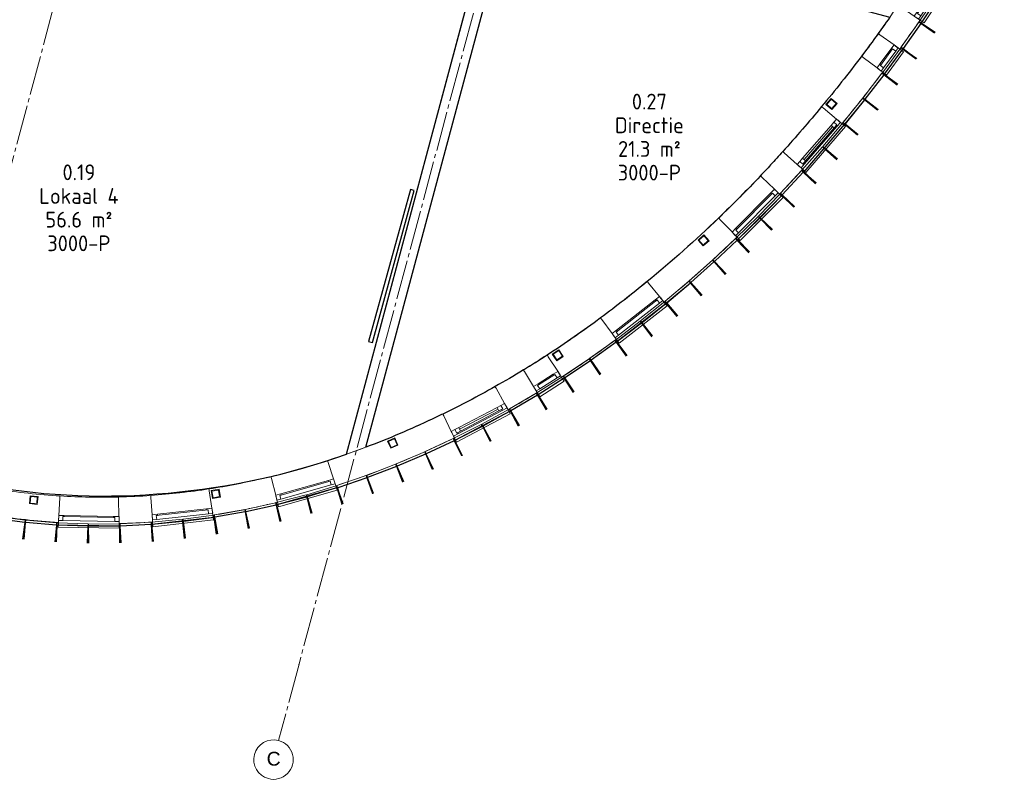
# Model space of a CAD drawing. Header units: millimetres. Extents: x -20518 to 270852, y -121463 to 37725.
# Tile 5 of 33: x 12751 to 25232, y -6583 to 3043. Entities that reach past the tile are written whole.
import ezdxf
from ezdxf.enums import TextEntityAlignment as Align

# ---------------------------------------------------------------- set-up
doc = ezdxf.new("R2010")
doc.units = ezdxf.units.MM
doc.linetypes.add('B0204', pattern=[650, 500, -50, 50, -50])
for name, color, linetype in [('21 Buitenwanden', 3, 'Continuous'), ('21 Buitenwanden Ramen', 7, 'Continuous'), ('22 C Binnenwanden', 2, 'Continuous'), ('28 Draagconstructies', 5, 'Continuous'), ('A Stramien', 8, 'Continuous'), ('AL72----_Vaste-gebruikersvoorzieningen', 8, 'Continuous'), ('Info Algemeen', 7, 'Continuous'), ('X-BT$1----_Ruimtegegevens', 7, 'Continuous')]:
    doc.layers.add(name, color=color, linetype=linetype)
doc.layers.add('BL$8-BVO-polylijn', color=160, linetype='Continuous', plot=False)
doc.layers.add('BL$8-GO--polylijnen', color=10, linetype='Continuous', plot=False)
for name, color, linetype, lineweight in [('X-BT$23A__RuimteElement', 7, 'Continuous', 0), ('X-BT$23F__RuimteElement', 7, 'Continuous', 0), ('X-BT$23m2_RuimteElement', 7, 'Continuous', 0), ('X-BT$23NR__Ruimtenummer', 1, 'Continuous', 0), ('X-BT$23P__Algemeen', 1, 'Continuous', 0)]:
    doc.layers.add(name, color=color, linetype=linetype, lineweight=lineweight)
doc.styles.add('GENERATED_STYLE_2', font='arial.ttf')
doc.styles.add('Isocpeur', font='isocpeur.ttf')

# ---------------------------------------------------------------- blocks, each defined once
blk = doc.blocks.new('Wall_2_1', base_point=(72113, 4040))
at = {"layer": '21 Buitenwanden', "linetype": 'Continuous', "lineweight": 0, "flags": 128}
for points in [[(72089, 4057), (71856, 3742)], [(71880, 3724), (72113, 4040)], [(72113, 4040), (72089, 4057)], [(71880, 3724), (71856, 3742)]]:
    blk.add_lwpolyline(points, dxfattribs=at)
blk = doc.blocks.new('Wall_3_1', base_point=(70581, 2187))
at = {"layer": '21 Buitenwanden', "linetype": 'Continuous', "lineweight": 0, "flags": 128}
for points in [[(70560, 2208), (70287, 1926)], [(70308, 1905), (70581, 2187)], [(70581, 2187), (70560, 2208)], [(70308, 1905), (70287, 1926)]]:
    blk.add_lwpolyline(points, dxfattribs=at)
blk = doc.blocks.new('Wall_4_1', base_point=(70302, 1899))
at = {"layer": '21 Buitenwanden', "linetype": 'Continuous', "lineweight": 0, "flags": 128}
for points in [[(70281, 1920), (70001, 1645)], [(70022, 1624), (70302, 1899)], [(70302, 1899), (70281, 1920)], [(70022, 1624), (70001, 1645)]]:
    blk.add_lwpolyline(points, dxfattribs=at)
blk = doc.blocks.new('Wall_5_1', base_point=(69118, 819))
at = {"layer": '21 Buitenwanden', "linetype": 'Continuous', "lineweight": 0, "flags": 128}
for points in [[(69099, 842), (68792, 597)], [(68811, 574), (69118, 819)], [(69118, 819), (69099, 842)], [(68811, 574), (68792, 597)]]:
    blk.add_lwpolyline(points, dxfattribs=at)
blk = doc.blocks.new('Wall_6_1', base_point=(68804, 568))
at = {"layer": '21 Buitenwanden', "linetype": 'Continuous', "lineweight": 0, "flags": 128}
for points in [[(68786, 592), (68473, 355)], [(68492, 331), (68804, 568)], [(68804, 568), (68786, 592)], [(68492, 331), (68473, 355)]]:
    blk.add_lwpolyline(points, dxfattribs=at)
blk = doc.blocks.new('Wall_7_1', base_point=(67825, -130))
at = {"layer": '21 Buitenwanden', "linetype": 'Continuous', "lineweight": 0, "flags": 128}
for points in [[(67809, -105), (67477, -314)], [(67825, -130), (67809, -105)], [(67493, -339), (67825, -130)], [(67493, -339), (67477, -314)]]:
    blk.add_lwpolyline(points, dxfattribs=at)
blk = doc.blocks.new('Wall_8_1', base_point=(67140, -547))
at = {"layer": '21 Buitenwanden', "linetype": 'Continuous', "lineweight": 0, "flags": 128}
for points in [[(67126, -521), (66782, -709)], [(66796, -736), (67140, -547)], [(67140, -547), (67126, -521)], [(66796, -736), (66782, -709)]]:
    blk.add_lwpolyline(points, dxfattribs=at)
blk = doc.blocks.new('Wall_9_1', base_point=(66787, -740))
at = {"layer": '21 Buitenwanden', "linetype": 'Continuous', "lineweight": 0, "flags": 128}
for points in [[(66773, -714), (66425, -890)], [(66438, -917), (66787, -740)], [(66787, -740), (66773, -714)], [(66438, -917), (66425, -890)]]:
    blk.add_lwpolyline(points, dxfattribs=at)
blk = doc.blocks.new('Wall_10_1', base_point=(64943, -1520))
at = {"layer": '21 Buitenwanden', "linetype": 'Continuous', "lineweight": 0, "flags": 128}
for points in [[(64934, -1491), (64560, -1605)], [(64943, -1520), (64934, -1491)], [(64569, -1633), (64560, -1605)], [(64569, -1633), (64943, -1520)]]:
    blk.add_lwpolyline(points, dxfattribs=at)
blk = doc.blocks.new('Wall_11_1', base_point=(64560, -1636))
at = {"layer": '21 Buitenwanden', "linetype": 'Continuous', "lineweight": 0, "flags": 128}
for points in [[(64552, -1607), (64173, -1706)], [(64560, -1636), (64552, -1607)], [(64181, -1735), (64173, -1706)], [(64181, -1735), (64560, -1636)]]:
    blk.add_lwpolyline(points, dxfattribs=at)
blk = doc.blocks.new('Wall_12_1', base_point=(63386, -1893))
at = {"layer": '21 Buitenwanden', "linetype": 'Continuous', "lineweight": 0, "flags": 128}
for points in [[(63382, -1863), (62993, -1916)], [(63386, -1893), (63382, -1863)], [(62997, -1946), (62993, -1916)], [(62997, -1946), (63386, -1893)]]:
    blk.add_lwpolyline(points, dxfattribs=at)
blk = doc.blocks.new('Wall_13_1', base_point=(62987, -1947))
at = {"layer": '21 Buitenwanden', "linetype": 'Continuous', "lineweight": 0, "flags": 128}
for points in [[(62985, -1917), (62595, -1953)], [(62598, -1983), (62595, -1953)], [(62598, -1983), (62987, -1947)], [(62987, -1947), (62985, -1917)]]:
    blk.add_lwpolyline(points, dxfattribs=at)
blk = doc.blocks.new('Wall_14_1', base_point=(62189, -2003))
at = {"layer": '21 Buitenwanden', "linetype": 'Continuous', "lineweight": 0, "flags": 128}
for points in [[(62189, -1973), (61796, -1976)], [(61796, -2006), (61796, -1976)], [(62189, -2003), (62189, -1973)], [(61796, -2006), (62189, -2003)]]:
    blk.add_lwpolyline(points, dxfattribs=at)
blk = doc.blocks.new('Wall_15_1', base_point=(61787, -2006))
at = {"layer": '21 Buitenwanden', "linetype": 'Continuous', "lineweight": 0, "flags": 128}
for points in [[(61395, -1990), (61397, -1960)], [(61395, -1990), (61787, -2006)], [(61788, -1976), (61397, -1960)], [(61787, -2006), (61788, -1976)]]:
    blk.add_lwpolyline(points, dxfattribs=at)
blk = doc.blocks.new('Wall_132_1', base_point=(72570, 4699))
at = {"layer": '21 Buitenwanden', "linetype": 'Continuous', "lineweight": 0, "flags": 128}
for points in [[(72545, 4715), (72325, 4391)], [(72350, 4374), (72570, 4699)], [(72570, 4699), (72545, 4715)], [(72350, 4374), (72325, 4391)]]:
    blk.add_lwpolyline(points, dxfattribs=at)
blk = doc.blocks.new('Wall_133_1', base_point=(71378, 3088))
at = {"layer": '21 Buitenwanden', "linetype": 'Continuous', "lineweight": 0, "flags": 128}
for points in [[(71355, 3107), (71102, 2808)], [(71125, 2788), (71378, 3088)], [(71378, 3088), (71355, 3107)], [(71125, 2788), (71102, 2808)]]:
    blk.add_lwpolyline(points, dxfattribs=at)
blk = doc.blocks.new('Wall_134_1', base_point=(71119, 2782))
at = {"layer": '21 Buitenwanden', "linetype": 'Continuous', "lineweight": 0, "flags": 128}
for points in [[(71097, 2802), (70837, 2508)], [(70860, 2488), (71119, 2782)], [(71119, 2782), (71097, 2802)], [(70860, 2488), (70837, 2508)]]:
    blk.add_lwpolyline(points, dxfattribs=at)
blk = doc.blocks.new('Wall_137_1', base_point=(65082, -1441))
at = {"layer": '22 C Binnenwanden', "linetype": 'Continuous', "lineweight": 0, "flags": 128}
for points in [[(66641, 4790), (65065, -1092)], [(65310, -1004), (66848, 4734)], [(65065, -1092), (65310, -1004)]]:
    blk.add_lwpolyline(points, dxfattribs=at)
blk = doc.blocks.new('R1b boven metaal 16')
at = {"layer": '21 Buitenwanden Ramen', "linetype": 'Continuous', "lineweight": 0}
for p, q in [((-383, 25), (-385, 85)), ((-385, 85), (385, 85)), ((-383, 0), (-330, 0)), ((-381, -65), (-383, 0)), ((-383, 0), (-382, -13)), ((-330, 0), (-330, -50)), ((-330, 0), (330, 0)), ((330, -50), (330, 0)), ((330, 0), (383, 0)), ((383, 0), (381, -65)), ((383, 0), (382, -13)), ((385, 85), (383, 25)), ((-382, -13), (-382, -41)), ((-382, -41), (-381, -51)), ((-381, -51), (-381, -65)), ((-313, -65), (-381, -65)), ((-330, -50), (-313, -50)), ((-330, -50), (330, -50)), ((-330, -50), (330, -50)), ((-313, -50), (-313, -65)), ((313, -65), (-313, -65)), ((313, -65), (313, -50)), ((313, -50), (330, -50)), ((381, -65), (313, -65)), ((382, -41), (381, -51)), ((381, -51), (381, -65)), ((382, -13), (382, -41))]:
    blk.add_line(p, q, dxfattribs=at)
blk.add_arc((0, -15744), 15438, 88.608, 91.392, dxfattribs=at)
blk.add_arc((0, -15744), 15438, 88.608, 91.392, dxfattribs=at)
blk = doc.blocks.new('R1b boven metaal 16_2')
at = {"layer": '21 Buitenwanden Ramen', "linetype": 'Continuous', "lineweight": 0}
for p, q in [((-383, 25), (-385, 85)), ((-385, 85), (385, 85)), ((-383, 0), (-330, 0)), ((-381, -65), (-383, 0)), ((-383, 0), (-382, -13)), ((-330, 0), (-330, -50)), ((-330, 0), (330, 0)), ((330, -50), (330, 0)), ((330, 0), (383, 0)), ((383, 0), (381, -65)), ((383, 0), (382, -13)), ((385, 85), (383, 25)), ((-382, -13), (-382, -41)), ((-382, -41), (-381, -51)), ((-381, -51), (-381, -65)), ((-313, -65), (-381, -65)), ((-330, -50), (-313, -50)), ((-330, -50), (330, -50)), ((-330, -50), (330, -50)), ((-313, -50), (-313, -65)), ((313, -65), (-313, -65)), ((313, -65), (313, -50)), ((313, -50), (330, -50)), ((381, -65), (313, -65)), ((382, -41), (381, -51)), ((381, -51), (381, -65)), ((382, -13), (382, -41))]:
    blk.add_line(p, q, dxfattribs=at)
blk.add_arc((0, -15744), 15438, 88.608, 91.392, dxfattribs=at)
blk.add_arc((0, -15744), 15438, 88.608, 91.392, dxfattribs=at)
blk = doc.blocks.new('Wall_146_1', base_point=(68438, 330))
at = {"layer": '21 Buitenwanden', "linetype": 'Continuous', "lineweight": 0}
for p, q in [((70319, 2425), (70310, 2434)), ((70328, 2417), (70319, 2425)), ((70489, 2265), (70328, 2417)), ((70499, 2255), (70489, 2265)), ((70506, 2248), (70499, 2255)), ((70527, 2229), (70506, 2248)), ((70536, 2220), (70527, 2229)), ((70554, 2203), (70536, 2220)), ((69791, 1892), (69782, 1901)), ((69799, 1883), (69791, 1892)), ((69953, 1724), (69799, 1883)), ((69962, 1713), (69953, 1724)), ((69969, 1706), (69962, 1713)), ((69989, 1686), (69969, 1706)), ((69998, 1677), (69989, 1686)), ((70015, 1659), (69998, 1677)), ((68884, 1086), (68876, 1096)), ((68892, 1077), (68884, 1086)), ((69032, 906), (68892, 1077)), ((69041, 895), (69032, 906)), ((69047, 887), (69041, 895)), ((69065, 865), (69047, 887)), ((69073, 855), (69065, 865)), ((69089, 836), (69073, 855)), ((68292, 624), (68285, 634)), ((68300, 614), (68292, 624)), ((68431, 437), (68300, 614)), ((68440, 426), (68431, 437)), ((68446, 418), (68440, 426)), ((68462, 395), (68446, 418)), ((68470, 385), (68462, 395)), ((68485, 365), (68470, 385))]:
    blk.add_line(p, q, dxfattribs=at)
for radius, start, end in [(15438, 316.6505, 317.3625), (15774, 316.6505, 317.3616), (15438, 309.3664, 313.8665), (15774, 309.3664, 313.8665), (15438, 306.3697, 306.5824), (15774, 306.3705, 306.5824)]:
    blk.add_arc((59084, 13031), radius, start, end, dxfattribs=at)
at = {"layer": '21 Buitenwanden Ramen', "linetype": 'Continuous', "lineweight": 0, "zscale": 1000}
for name, p, rotation in [('R1b boven metaal 16_2', (70267, 1948), 225.2584757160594), ('R1b boven metaal 16', (68772, 620), 217.9744360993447)]:
    blk.add_blockref(name, p, dxfattribs=dict(at, rotation=rotation))
blk = doc.blocks.new('Wall_213_1', base_point=(65392, 322))
at = {"flags": 128}
for points in [[(65875, 2264), (65344, 335)], [(65392, 322), (65923, 2250)], [(65923, 2250), (65875, 2264)], [(65344, 335), (65392, 322)]]:
    blk.add_lwpolyline(points, dxfattribs=at)
blk = doc.blocks.new('R1b boven metaal 16_7')
at = {"layer": '21 Buitenwanden Ramen', "linetype": 'Continuous', "lineweight": 0}
for p, q in [((-385, 25), (-387, 85)), ((-387, 85), (387, 85)), ((-384, 0), (-330, 0)), ((-381, -65), (-384, 0)), ((-384, 0), (-383, -13)), ((-330, 0), (-330, -50)), ((-330, 0), (330, 0)), ((330, -50), (330, 0)), ((330, 0), (384, 0)), ((384, 0), (381, -65)), ((384, 0), (383, -13)), ((387, 85), (385, 25)), ((-383, -13), (-382, -41)), ((-382, -41), (-382, -51)), ((-382, -51), (-381, -65)), ((-313, -65), (-381, -65)), ((-330, -50), (-313, -50)), ((-330, -50), (330, -50)), ((-330, -50), (330, -50)), ((-313, -50), (-313, -65)), ((313, -65), (-313, -65)), ((313, -65), (313, -50)), ((313, -50), (330, -50)), ((381, -65), (313, -65)), ((382, -51), (381, -65)), ((383, -13), (382, -41)), ((382, -41), (382, -51))]:
    blk.add_line(p, q, dxfattribs=at)
blk.add_arc((0, -9152), 8849, 87.599, 92.401, dxfattribs=at)
blk.add_arc((0, -9152), 8849, 87.599, 92.401, dxfattribs=at)
blk = doc.blocks.new('R1b boven metaal 16_8')
at = {"layer": '21 Buitenwanden Ramen', "linetype": 'Continuous', "lineweight": 0}
for p, q in [((-385, 25), (-387, 85)), ((-387, 85), (387, 85)), ((-384, 0), (-330, 0)), ((-381, -65), (-384, 0)), ((-384, 0), (-383, -13)), ((-330, 0), (-330, -50)), ((-330, 0), (330, 0)), ((330, -50), (330, 0)), ((330, 0), (384, 0)), ((384, 0), (381, -65)), ((384, 0), (383, -13)), ((387, 85), (385, 25)), ((-383, -13), (-382, -41)), ((-382, -41), (-382, -51)), ((-382, -51), (-381, -65)), ((-313, -65), (-381, -65)), ((-330, -50), (-313, -50)), ((-330, -50), (330, -50)), ((-330, -50), (330, -50)), ((-313, -50), (-313, -65)), ((313, -65), (-313, -65)), ((313, -65), (313, -50)), ((313, -50), (330, -50)), ((381, -65), (313, -65)), ((382, -51), (381, -65)), ((383, -13), (382, -41)), ((382, -41), (382, -51))]:
    blk.add_line(p, q, dxfattribs=at)
blk.add_arc((0, -9152), 8849, 87.599, 92.401, dxfattribs=at)
blk.add_arc((0, -9152), 8849, 87.599, 92.401, dxfattribs=at)
blk = doc.blocks.new('R1b boven metaal 16_9')
at = {"layer": '21 Buitenwanden Ramen', "linetype": 'Continuous', "lineweight": 0}
for p, q in [((-183, 25), (-184, 85)), ((-184, 85), (184, 85)), ((-182, 0), (-130, 0)), ((-181, -65), (-182, 0)), ((-182, 0), (-182, -13)), ((-130, 0), (-130, -50)), ((-130, 0), (130, 0)), ((130, -50), (130, 0)), ((130, 0), (182, 0)), ((182, 0), (181, -65)), ((182, 0), (182, -13)), ((184, 85), (183, 25)), ((-182, -13), (-181, -41)), ((-181, -41), (-181, -51)), ((-181, -51), (-181, -65)), ((-113, -65), (-181, -65)), ((-130, -50), (-113, -50)), ((-130, -50), (130, -50)), ((-130, -50), (130, -50)), ((-113, -50), (-113, -65)), ((113, -65), (-113, -65)), ((113, -65), (113, -50)), ((113, -50), (130, -50)), ((181, -65), (113, -65)), ((182, -13), (181, -41)), ((181, -41), (181, -51)), ((181, -51), (181, -65))]:
    blk.add_line(p, q, dxfattribs=at)
blk.add_arc((0, -9158), 8849, 88.8596, 91.1404, dxfattribs=at)
blk.add_arc((0, -9158), 8849, 88.8596, 91.1404, dxfattribs=at)
blk = doc.blocks.new('Wall_220_1', base_point=(60047, -1770))
at = {"layer": '21 Buitenwanden', "linetype": 'Continuous', "lineweight": 0}
for p, q in [((60276, -1499), (60278, -1487)), ((60278, -1487), (60281, -1475)), ((60234, -1716), (60276, -1499)), ((60590, -1778), (60624, -1560)), ((60624, -1560), (60626, -1547)), ((60626, -1547), (60628, -1535)), ((61432, -1633), (61433, -1621)), ((62584, -1628), (62583, -1616)), ((63322, -1545), (63320, -1533)), ((63324, -1558), (63322, -1545)), ((63357, -1776), (63324, -1558)), ((60224, -1767), (60229, -1740)), ((60229, -1740), (60231, -1730)), ((60231, -1730), (60234, -1716)), ((61418, -1867), (61432, -1646)), ((61432, -1646), (61432, -1633)), ((62175, -1647), (62174, -1635)), ((62175, -1660), (62175, -1647)), ((62180, -1881), (62175, -1660)), ((62585, -1641), (62584, -1628)), ((62600, -1861), (62585, -1641)), ((60216, -1805), (60221, -1780)), ((60221, -1780), (60224, -1767)), ((60577, -1867), (60580, -1842)), ((60580, -1842), (60582, -1830)), ((60582, -1830), (60587, -1802)), ((60587, -1802), (60588, -1792)), ((60588, -1792), (60590, -1778)), ((61418, -1880), (61418, -1867)), ((62601, -1875), (62600, -1861)), ((63360, -1790), (63357, -1776)), ((63361, -1800), (63360, -1790)), ((63365, -1828), (63361, -1800)), ((63367, -1841), (63365, -1828)), ((63371, -1865), (63367, -1841)), ((61413, -1956), (61414, -1931)), ((61414, -1931), (61415, -1918)), ((61415, -1918), (61417, -1890)), ((61417, -1890), (61418, -1880)), ((62181, -1895), (62180, -1881)), ((62181, -1905), (62181, -1895)), ((62181, -1933), (62181, -1905)), ((62182, -1946), (62181, -1933)), ((62182, -1971), (62182, -1946)), ((62602, -1885), (62601, -1875)), ((62604, -1913), (62602, -1885)), ((62605, -1926), (62604, -1913)), ((62606, -1951), (62605, -1926))]:
    blk.add_line(p, q, dxfattribs=at)
for radius, start, end in [(8849, 257.936, 259.0086), (8849, 278.7903, 283.46), (8849, 261.2893, 266.5375), (8849, 271.3394, 273.9884), (9185, 278.7903, 283.4576), (9185, 257.932, 259.0086), (9185, 261.2893, 266.5375), (9185, 271.3394, 273.9884)]:
    blk.add_arc((61968, 7212), radius, start, end, dxfattribs=at)
at = {"layer": '21 Buitenwanden Ramen', "linetype": 'Continuous', "lineweight": 0, "zscale": 1000}
for name, p, rotation in [('R1b boven metaal 16_9', (60401, -1811), 170.1489459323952), ('R1b boven metaal 16_7', (61798, -1939), 178.9384749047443), ('R1b boven metaal 16_8', (62986, -1883), 186.3893869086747)]:
    blk.add_blockref(name, p, dxfattribs=dict(at, rotation=rotation))
blk = doc.blocks.new('R1b boven metaal 16_10')
at = {"layer": '21 Buitenwanden Ramen', "linetype": 'Continuous', "lineweight": 0}
for p, q in [((-384, 25), (-385, 85)), ((-385, 85), (385, 85)), ((-313, 0), (-383, 0)), ((-383, 0), (-381, -65)), ((-383, 0), (-383, -13)), ((-313, -15), (-313, 0)), ((313, 0), (-313, 0)), ((383, 0), (313, 0)), ((313, 0), (313, -15)), ((381, -65), (383, 0)), ((383, 0), (383, -13)), ((385, 85), (384, 25)), ((-383, -13), (-382, -41)), ((-382, -41), (-381, -51)), ((-381, -51), (-381, -65)), ((-381, -65), (-330, -65)), ((-330, -65), (-330, -15)), ((-330, -15), (-313, -15)), ((-275, -15), (-330, -15)), ((-330, -15), (-330, -65)), ((-330, -65), (-275, -65)), ((-275, -15), (275, -15)), ((-275, -65), (-275, -15)), ((-275, -40), (275, -40)), ((-275, -65), (275, -65)), ((-275, -65), (275, -65)), ((330, -15), (275, -15)), ((275, -15), (275, -65)), ((275, -65), (330, -65)), ((313, -15), (330, -15)), ((330, -15), (330, -65)), ((330, -65), (330, -15)), ((330, -65), (381, -65)), ((382, -41), (381, -51)), ((381, -51), (381, -65)), ((383, -13), (382, -41))]:
    blk.add_line(p, q, dxfattribs=at)
blk.add_arc((0, -12791), 12486, 88.2852, 91.7148, dxfattribs=at)
blk.add_arc((0, -12791), 12486, 88.2852, 91.7148, dxfattribs=at)
blk = doc.blocks.new('R1b boven metaal 16_11')
at = {"layer": '21 Buitenwanden Ramen', "linetype": 'Continuous', "lineweight": 0}
for p, q in [((-182, 25), (-183, 85)), ((-183, 85), (183, 85)), ((-182, 0), (-130, 0)), ((-181, -65), (-182, 0)), ((-182, 0), (-182, -13)), ((-130, 0), (-130, -50)), ((-130, 0), (130, 0)), ((130, -50), (130, 0)), ((130, 0), (182, 0)), ((182, 0), (181, -65)), ((183, 85), (182, 25)), ((182, 0), (182, -13)), ((-182, -13), (-181, -41)), ((-181, -41), (-181, -51)), ((-181, -51), (-181, -65)), ((-113, -65), (-181, -65)), ((-130, -50), (-113, -50)), ((-130, -50), (130, -50)), ((-130, -50), (130, -50)), ((-113, -50), (-113, -65)), ((113, -65), (-113, -65)), ((113, -65), (113, -50)), ((113, -50), (130, -50)), ((181, -65), (113, -65)), ((182, -13), (181, -41)), ((181, -41), (181, -51)), ((181, -51), (181, -65))]:
    blk.add_line(p, q, dxfattribs=at)
blk.add_arc((0, -12795), 12486, 89.1854, 90.8146, dxfattribs=at)
blk.add_arc((0, -12795), 12486, 89.1854, 90.8146, dxfattribs=at)
blk = doc.blocks.new('Wall_221_1', base_point=(66295, -951))
at = {"layer": '21 Buitenwanden', "linetype": 'Continuous', "lineweight": 0}
for p, q in [((67615, 154), (67609, 164)), ((67622, 143), (67615, 154)), ((67742, -42), (67622, 143)), ((67314, -35), (67308, -25)), ((67321, -46), (67314, -35)), ((67436, -235), (67321, -46)), ((67750, -54), (67742, -42)), ((67755, -62), (67750, -54)), ((67771, -86), (67755, -62)), ((67778, -97), (67771, -86)), ((67791, -118), (67778, -97)), ((66954, -246), (66947, -236)), ((66960, -257), (66954, -246)), ((67443, -247), (67436, -235)), ((67448, -255), (67443, -247)), ((67068, -450), (66960, -257)), ((67463, -279), (67448, -255)), ((67469, -290), (67463, -279)), ((67482, -312), (67469, -290)), ((67075, -462), (67068, -450)), ((67080, -471), (67075, -462)), ((67094, -495), (67080, -471)), ((67100, -507), (67094, -495)), ((66291, -594), (66286, -583)), ((66297, -605), (66291, -594)), ((66393, -804), (66297, -605)), ((67112, -528), (67100, -507)), ((66399, -816), (66393, -804)), ((66404, -825), (66399, -816)), ((66416, -850), (66404, -825)), ((66422, -862), (66416, -850)), ((66433, -885), (66422, -862))]:
    blk.add_line(p, q, dxfattribs=at)
for radius, start, end in [(12486, 302.9318, 306.4482), (12822, 302.9318, 306.4472), (12486, 299.386, 301.3027), (12822, 299.386, 301.3027), (12486, 295.2722, 295.9563), (12822, 295.2742, 295.9563)]:
    blk.add_arc((60821, 10644), radius, start, end, dxfattribs=at)
at = {"layer": '21 Buitenwanden Ramen', "linetype": 'Continuous', "lineweight": 0, "zscale": 1000}
for name, p, rotation in [('R1b boven metaal 16_11', (67624, -194), 212.1172228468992), ('R1b boven metaal 16_10', (66761, -684), 207.6711474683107)]:
    blk.add_blockref(name, p, dxfattribs=dict(at, rotation=rotation))
blk = doc.blocks.new('R1b boven metaal 16_12')
at = {"layer": '21 Buitenwanden Ramen', "linetype": 'Continuous', "lineweight": 0}
for p, q in [((-383, 25), (-384, 85)), ((-384, 85), (384, 85)), ((-313, 0), (-382, 0)), ((-382, 0), (-381, -65)), ((-382, 0), (-382, -13)), ((-313, -15), (-313, 0)), ((313, 0), (-313, 0)), ((382, 0), (313, 0)), ((313, 0), (313, -15)), ((381, -65), (382, 0)), ((382, 0), (382, -13)), ((384, 85), (383, 25)), ((-382, -13), (-381, -41)), ((-381, -41), (-381, -51)), ((-381, -51), (-381, -65)), ((-381, -65), (-330, -65)), ((-330, -65), (-330, -15)), ((-330, -15), (-313, -15)), ((-275, -15), (-330, -15)), ((-330, -15), (-330, -65)), ((-330, -65), (-275, -65)), ((-275, -15), (275, -15)), ((-275, -65), (-275, -15)), ((-275, -40), (275, -40)), ((-275, -65), (275, -65)), ((-275, -65), (275, -65)), ((330, -15), (275, -15)), ((275, -15), (275, -65)), ((275, -65), (330, -65)), ((313, -15), (330, -15)), ((330, -15), (330, -65)), ((330, -65), (330, -15)), ((330, -65), (381, -65)), ((382, -13), (381, -41)), ((381, -41), (381, -51)), ((381, -51), (381, -65))]:
    blk.add_line(p, q, dxfattribs=at)
blk.add_arc((0, -18672), 18365, 88.8269, 91.1731, dxfattribs=at)
blk.add_arc((0, -18672), 18365, 88.8269, 91.1731, dxfattribs=at)
blk = doc.blocks.new('Wall_222_1', base_point=(70688, 2346))
at = {"layer": '21 Buitenwanden', "linetype": 'Continuous', "lineweight": 0}
for p, q in [((71096, 3304), (71087, 3312)), ((71106, 3296), (71096, 3304)), ((71276, 3155), (71106, 3296)), ((71287, 3146), (71276, 3155)), ((71295, 3140), (71287, 3146)), ((71316, 3122), (71295, 3140)), ((71326, 3113), (71316, 3122)), ((71345, 3097), (71326, 3113)), ((70604, 2735), (70595, 2743)), ((70614, 2726), (70604, 2735)), ((70778, 2578), (70614, 2726)), ((70788, 2569), (70778, 2578)), ((70796, 2562), (70788, 2569)), ((70816, 2544), (70796, 2562)), ((70826, 2535), (70816, 2544)), ((70845, 2518), (70826, 2535))]:
    blk.add_line(p, q, dxfattribs=at)
for radius, start, end in [(18365, 320.3393, 322.8576), (18701, 320.3393, 322.8598), (18365, 317.2796, 317.9932), (18701, 317.2803, 317.9932)]:
    blk.add_arc((56949, 15033), radius, start, end, dxfattribs=at)
at = {"layer": '21 Buitenwanden Ramen', "linetype": 'Continuous', "lineweight": 0, "zscale": 1000, "rotation": 229.1662607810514}
blk.add_blockref('R1b boven metaal 16_12', (71076, 2824), dxfattribs=at)
blk = doc.blocks.new('R1b boven metaal 16_15')
at = {"layer": '21 Buitenwanden Ramen', "linetype": 'Continuous', "lineweight": 0}
for p, q in [((-182, 25), (-182, 85)), ((-182, 85), (182, 85)), ((-182, 0), (-130, 0)), ((-181, -65), (-182, 0)), ((-182, 0), (-181, -13)), ((-130, 0), (-130, -50)), ((-130, 0), (130, 0)), ((130, -50), (130, 0)), ((130, 0), (182, 0)), ((182, 0), (181, -65)), ((182, 0), (181, -13)), ((182, 85), (182, 25)), ((-181, -13), (-181, -41)), ((-181, -41), (-181, -51)), ((-181, -51), (-181, -65)), ((-113, -65), (-181, -65)), ((-130, -50), (-113, -50)), ((-130, -50), (130, -50)), ((-130, -50), (130, -50)), ((-113, -50), (-113, -65)), ((113, -65), (-113, -65)), ((113, -65), (113, -50)), ((113, -50), (130, -50)), ((181, -65), (113, -65)), ((181, -13), (181, -41)), ((181, -41), (181, -51)), ((181, -51), (181, -65))]:
    blk.add_line(p, q, dxfattribs=at)
blk.add_arc((0, -20373), 20062, 89.4893, 90.5107, dxfattribs=at)
blk.add_arc((0, -20373), 20062, 89.4893, 90.5107, dxfattribs=at)
blk = doc.blocks.new('R1b boven metaal 16_16')
at = {"layer": '21 Buitenwanden Ramen', "linetype": 'Continuous', "lineweight": 0}
for p, q in [((-383, 25), (-384, 85)), ((-384, 85), (384, 85)), ((-382, 0), (-330, 0)), ((-381, -65), (-382, 0)), ((-382, 0), (-382, -13)), ((-330, 0), (-330, -50)), ((-330, 0), (330, 0)), ((330, -50), (330, 0)), ((330, 0), (382, 0)), ((382, 0), (381, -65)), ((382, 0), (382, -13)), ((384, 85), (383, 25)), ((-382, -13), (-381, -41)), ((-381, -41), (-381, -51)), ((-381, -51), (-381, -65)), ((-313, -65), (-381, -65)), ((-330, -50), (-313, -50)), ((-330, -50), (330, -50)), ((-330, -50), (330, -50)), ((-313, -50), (-313, -65)), ((313, -65), (-313, -65)), ((313, -65), (313, -50)), ((313, -50), (330, -50)), ((381, -65), (313, -65)), ((382, -13), (381, -41)), ((381, -41), (381, -51)), ((381, -51), (381, -65))]:
    blk.add_line(p, q, dxfattribs=at)
blk.add_arc((0, -20370), 20062, 88.925, 91.075, dxfattribs=at)
blk.add_arc((0, -20370), 20062, 88.925, 91.075, dxfattribs=at)
blk = doc.blocks.new('Wall_224_1', base_point=(71856, 3742))
at = {"layer": '21 Buitenwanden', "linetype": 'Continuous', "lineweight": 0}
for p, q in [((72485, 5219), (72474, 5226)), ((72495, 5212), (72485, 5219)), ((72682, 5094), (72495, 5212)), ((72694, 5086), (72682, 5094)), ((72702, 5081), (72694, 5086)), ((72726, 5066), (72702, 5081)), ((72737, 5059), (72726, 5066)), ((72758, 5045), (72737, 5059)), ((72069, 4591), (72059, 4598)), ((72079, 4584), (72069, 4591)), ((72261, 4458), (72079, 4584)), ((72273, 4451), (72261, 4458)), ((72281, 4445), (72273, 4451)), ((72304, 4429), (72281, 4445)), ((72315, 4422), (72304, 4429)), ((72335, 4407), (72315, 4422)), ((71815, 4232), (71805, 4239)), ((71825, 4224), (71815, 4232)), ((72004, 4095), (71825, 4224)), ((72016, 4087), (72004, 4095)), ((72024, 4081), (72016, 4087)), ((72046, 4064), (72024, 4081)), ((72057, 4057), (72046, 4064)), ((72077, 4042), (72057, 4057)), ((71603, 3943), (71593, 3951)), ((71613, 3936), (71603, 3943)), ((71790, 3803), (71613, 3936)), ((71801, 3795), (71790, 3803)), ((71809, 3789), (71801, 3795)), ((71831, 3772), (71809, 3789)), ((71842, 3764), (71831, 3772)), ((71862, 3749), (71842, 3764))]:
    blk.add_line(p, q, dxfattribs=at)
for radius, start, end in [(20062, 327.5552, 329.7605), (20398, 327.5552, 329.7614), (20062, 324.1492, 325.4053), (20398, 324.1492, 325.4053), (20062, 323.1048, 323.1279), (20398, 323.1028, 323.1279)]:
    blk.add_arc((55543, 15989), radius, start, end, dxfattribs=at)
at = {"layer": '21 Buitenwanden Ramen', "linetype": 'Continuous', "lineweight": 0, "zscale": 1000}
for name, p, rotation in [('R1b boven metaal 16_16', (72526, 4740), 236.4802254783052), ('R1b boven metaal 16_15', (71949, 3910), 233.6385814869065)]:
    blk.add_blockref(name, p, dxfattribs=dict(at, rotation=rotation))
blk = doc.blocks.new('Wall_350_1', base_point=(72345, 4367))
at = {"layer": '21 Buitenwanden', "linetype": 'Continuous', "lineweight": 0, "flags": 128}
for points in [[(72320, 4384), (72094, 4064)], [(72345, 4367), (72320, 4384)], [(72119, 4047), (72345, 4367)], [(72094, 4064), (72119, 4047)]]:
    blk.add_lwpolyline(points, dxfattribs=at)
blk = doc.blocks.new('Wall_351_1', base_point=(71875, 3717))
at = {"layer": '21 Buitenwanden', "linetype": 'Continuous', "lineweight": 0, "flags": 128}
for points in [[(71851, 3735), (71612, 3425)], [(71635, 3407), (71875, 3717)], [(71875, 3717), (71851, 3735)], [(71612, 3425), (71635, 3407)]]:
    blk.add_lwpolyline(points, dxfattribs=at)
blk = doc.blocks.new('Wall_352_1', base_point=(71630, 3400))
at = {"layer": '21 Buitenwanden', "linetype": 'Continuous', "lineweight": 0, "flags": 128}
for points in [[(71606, 3418), (71360, 3114)], [(71383, 3095), (71630, 3400)], [(71630, 3400), (71606, 3418)], [(71360, 3114), (71383, 3095)]]:
    blk.add_lwpolyline(points, dxfattribs=at)
blk = doc.blocks.new('Wall_353_1', base_point=(70854, 2481))
at = {"layer": '21 Buitenwanden', "linetype": 'Continuous', "lineweight": 0, "flags": 128}
for points in [[(70832, 2501), (70565, 2214)], [(70854, 2481), (70832, 2501)], [(70587, 2193), (70854, 2481)], [(70565, 2214), (70587, 2193)]]:
    blk.add_lwpolyline(points, dxfattribs=at)
blk = doc.blocks.new('Wall_354_1', base_point=(70016, 1618))
at = {"layer": '21 Buitenwanden', "linetype": 'Continuous', "lineweight": 0, "flags": 128}
for points in [[(69996, 1640), (69709, 1372)], [(70016, 1618), (69996, 1640)], [(69730, 1350), (70016, 1618)], [(69709, 1372), (69730, 1350)]]:
    blk.add_lwpolyline(points, dxfattribs=at)
blk = doc.blocks.new('Wall_355_1', base_point=(69723, 1344))
at = {"layer": '21 Buitenwanden', "linetype": 'Continuous', "lineweight": 0, "flags": 128}
for points in [[(69703, 1366), (69410, 1106)], [(69430, 1083), (69723, 1344)], [(69723, 1344), (69703, 1366)], [(69410, 1106), (69430, 1083)]]:
    blk.add_lwpolyline(points, dxfattribs=at)
blk = doc.blocks.new('Wall_356_1', base_point=(69424, 1078))
at = {"layer": '21 Buitenwanden', "linetype": 'Continuous', "lineweight": 0, "flags": 128}
for points in [[(69405, 1101), (69105, 847)], [(69124, 824), (69424, 1078)], [(69424, 1078), (69405, 1101)], [(69105, 847), (69124, 824)]]:
    blk.add_lwpolyline(points, dxfattribs=at)
blk = doc.blocks.new('Wall_357_1', base_point=(68484, 326))
at = {"layer": '21 Buitenwanden', "linetype": 'Continuous', "lineweight": 0, "flags": 128}
for points in [[(68466, 350), (68148, 123)], [(68165, 98), (68484, 326)], [(68484, 326), (68466, 350)], [(68148, 123), (68165, 98)]]:
    blk.add_lwpolyline(points, dxfattribs=at)
blk = doc.blocks.new('Wall_358_1', base_point=(68158, 93))
at = {"layer": '21 Buitenwanden', "linetype": 'Continuous', "lineweight": 0, "flags": 128}
for points in [[(68141, 118), (67816, -101)], [(67833, -126), (68158, 93)], [(68158, 93), (68141, 118)], [(67816, -101), (67833, -126)]]:
    blk.add_lwpolyline(points, dxfattribs=at)
blk = doc.blocks.new('Wall_359_1', base_point=(67484, -345))
at = {"layer": '21 Buitenwanden', "linetype": 'Continuous', "lineweight": 0, "flags": 128}
for points in [[(67469, -319), (67133, -517)], [(67148, -543), (67484, -345)], [(67484, -345), (67469, -319)], [(67133, -517), (67148, -543)]]:
    blk.add_lwpolyline(points, dxfattribs=at)
blk = doc.blocks.new('Wall_360_1', base_point=(66428, -922))
at = {"layer": '21 Buitenwanden', "linetype": 'Continuous', "lineweight": 0, "flags": 128}
for points in [[(66415, -895), (66062, -1059)], [(66075, -1086), (66428, -922)], [(66428, -922), (66415, -895)], [(66062, -1059), (66075, -1086)]]:
    blk.add_lwpolyline(points, dxfattribs=at)
blk = doc.blocks.new('Wall_361_1', base_point=(66066, -1090))
at = {"layer": '21 Buitenwanden', "linetype": 'Continuous', "lineweight": 0, "flags": 128}
for points in [[(66055, -1062), (65694, -1215)], [(65706, -1243), (66066, -1090)], [(66066, -1090), (66055, -1062)], [(65694, -1215), (65706, -1243)]]:
    blk.add_lwpolyline(points, dxfattribs=at)
blk = doc.blocks.new('Wall_362_1', base_point=(65698, -1246))
at = {"layer": '21 Buitenwanden', "linetype": 'Continuous', "lineweight": 0, "flags": 128}
for points in [[(65687, -1218), (65321, -1359)], [(65332, -1387), (65698, -1246)], [(65698, -1246), (65687, -1218)], [(65321, -1359), (65332, -1387)]]:
    blk.add_lwpolyline(points, dxfattribs=at)
blk = doc.blocks.new('Wall_363_1', base_point=(65323, -1390))
at = {"layer": '21 Buitenwanden', "linetype": 'Continuous', "lineweight": 0, "flags": 128}
for points in [[(65313, -1362), (64943, -1489)], [(65323, -1390), (65313, -1362)], [(64943, -1489), (64952, -1517)], [(64952, -1517), (65323, -1390)]]:
    blk.add_lwpolyline(points, dxfattribs=at)
blk = doc.blocks.new('Wall_364_1', base_point=(64172, -1737))
at = {"layer": '21 Buitenwanden', "linetype": 'Continuous', "lineweight": 0, "flags": 128}
for points in [[(64166, -1708), (63783, -1792)], [(63789, -1821), (64172, -1737)], [(64172, -1737), (64166, -1708)], [(63783, -1792), (63789, -1821)]]:
    blk.add_lwpolyline(points, dxfattribs=at)
blk = doc.blocks.new('Wall_365_1', base_point=(63780, -1823))
at = {"layer": '21 Buitenwanden', "linetype": 'Continuous', "lineweight": 0, "flags": 128}
for points in [[(63775, -1793), (63389, -1862)], [(63389, -1862), (63394, -1891)], [(63394, -1891), (63780, -1823)], [(63780, -1823), (63775, -1793)]]:
    blk.add_lwpolyline(points, dxfattribs=at)
blk = doc.blocks.new('Wall_366_1', base_point=(62589, -1984))
at = {"layer": '21 Buitenwanden', "linetype": 'Continuous', "lineweight": 0, "flags": 128}
for points in [[(62587, -1954), (62196, -1973)], [(62196, -1973), (62197, -2003)], [(62197, -2003), (62589, -1984)], [(62589, -1984), (62587, -1954)]]:
    blk.add_lwpolyline(points, dxfattribs=at)
blk = doc.blocks.new('Wall_367_1', base_point=(61386, -1990))
at = {"layer": '21 Buitenwanden', "linetype": 'Continuous', "lineweight": 0, "flags": 128}
for points in [[(60998, -1927), (60996, -1957)], [(60996, -1957), (61386, -1990)], [(61389, -1960), (60998, -1927)], [(61386, -1990), (61389, -1960)]]:
    blk.add_lwpolyline(points, dxfattribs=at)
blk = doc.blocks.new('Wall_368_1', base_point=(60987, -1956))
at = {"layer": '21 Buitenwanden', "linetype": 'Continuous', "lineweight": 0, "flags": 128}
for points in [[(60602, -1876), (60598, -1906)], [(60598, -1906), (60987, -1956)], [(60991, -1926), (60602, -1876)], [(60987, -1956), (60991, -1926)]]:
    blk.add_lwpolyline(points, dxfattribs=at)
blk = doc.blocks.new('Standard grid marker_7')
at = {"layer": 'A Stramien', "linetype": 'B0204', "lineweight": 0}
blk.add_line((1000, 0), (35680, 0), dxfattribs=at)
at = {"layer": 'A Stramien', "lineweight": 0, "style": 'GENERATED_STYLE_2'}
blk.add_attdef('AC_MarkerText_1', text='', height=175, rotation=105, dxfattribs=at).set_placement((37075, -44), align=Align.BOTTOM_LEFT)
blk = doc.blocks.new('Buis vk koudgev kolom 16')
at = {"layer": 'Info Algemeen', "linetype": 'Continuous', "lineweight": 0}
for p, q in [((50, 50), (-50, 50)), ((-50, 50), (-50, -50)), ((-42, -42), (-42, 42)), ((-42, 42), (42, 42)), ((42, 42), (42, -42)), ((50, -50), (50, 50)), ((-50, -50), (50, -50)), ((42, -42), (-42, -42))]:
    blk.add_line(p, q, dxfattribs=at)
blk = doc.blocks.new('Standard grid marker_9')
at = {"layer": 'A Stramien', "linetype": 'B0204', "lineweight": 0}
for p, q in [((1000, 0), (35543, 0)), ((35543, 0), (36543, 0))]:
    blk.add_line(p, q, dxfattribs=at)
at = {"layer": 'A Stramien', "linetype": 'Continuous', "lineweight": 0}
for start, end in [(0, 180), (180, 0)]:
    blk.add_arc((36793, 0), 250, start, end, dxfattribs=at)
at = {"layer": 'A Stramien', "linetype": 'B0204', "lineweight": 0}
blk.add_point((35543, 0), dxfattribs=at)
blk.add_point((35543, 0), dxfattribs=at)
at = {"layer": 'A Stramien', "lineweight": 0, "style": 'GENERATED_STYLE_2'}
blk.add_attdef('AC_MarkerText_1', text='', height=175, rotation=105, dxfattribs=at).set_placement((36940, -50), align=Align.BOTTOM_LEFT)
blk = doc.blocks.new('verdeling tegel')
at = {"layer": '28 Draagconstructies', "linetype": 'Continuous', "lineweight": 0}
for p, q in [((0, 0), (0, 214)), ((9, 0), (9, 214)), ((401, 0), (401, 214))]:
    blk.add_line(p, q, dxfattribs=at)
blk = doc.blocks.new('R1b boven metaal 16_58')
at = {"layer": '21 Buitenwanden Ramen', "linetype": 'Continuous', "lineweight": 0}
for p, q in [((-384, 25), (-386, 85)), ((-386, 85), (386, 85)), ((-383, 0), (-330, 0)), ((-381, -65), (-383, 0)), ((-383, 0), (-383, -13)), ((-330, 0), (-330, -50)), ((-330, 0), (330, 0)), ((330, -50), (330, 0)), ((330, 0), (383, 0)), ((383, 0), (381, -65)), ((383, 0), (383, -13)), ((386, 85), (384, 25)), ((-383, -13), (-382, -41)), ((-382, -41), (-381, -51)), ((-381, -51), (-381, -65)), ((-313, -65), (-381, -65)), ((-330, -50), (-313, -50)), ((-330, -50), (330, -50)), ((-330, -50), (330, -50)), ((-313, -50), (-313, -65)), ((313, -65), (-313, -65)), ((313, -65), (313, -50)), ((313, -50), (330, -50)), ((381, -65), (313, -65)), ((382, -41), (381, -51)), ((381, -51), (381, -65)), ((383, -13), (382, -41))]:
    blk.add_line(p, q, dxfattribs=at)
blk.add_arc((0, -10987), 10683, 88.0021, 91.9979, dxfattribs=at)
blk.add_arc((0, -10987), 10683, 88.0021, 91.9979, dxfattribs=at)
blk = doc.blocks.new('Wall_577_1', base_point=(64105, -1721))
at = {"layer": '21 Buitenwanden', "linetype": 'Continuous', "lineweight": 0}
for p, q in [((64830, -1184), (64826, -1172)), ((64834, -1196), (64830, -1184)), ((64901, -1406), (64834, -1196)), ((64112, -1386), (64109, -1374)), ((64115, -1399), (64112, -1386)), ((64168, -1613), (64115, -1399)), ((64905, -1419), (64901, -1406)), ((64908, -1429), (64905, -1419)), ((64917, -1456), (64908, -1429)), ((64921, -1468), (64917, -1456)), ((64929, -1492), (64921, -1468)), ((64171, -1627), (64168, -1613)), ((64173, -1637), (64171, -1627)), ((64180, -1664), (64173, -1637)), ((64183, -1676), (64180, -1664)), ((64189, -1701), (64183, -1676))]:
    blk.add_line(p, q, dxfattribs=at)
for radius, start, end in [(10683, 287.7766, 295.4272), (11019, 287.7766, 295.4249), (10683, 283.3291, 283.7808), (11019, 283.3311, 283.7808)]:
    blk.add_arc((61564, 9001), radius, start, end, dxfattribs=at)
at = {"layer": '21 Buitenwanden Ramen', "linetype": 'Continuous', "lineweight": 0, "zscale": 1000, "rotation": 195.7787008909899}
blk.add_blockref('R1b boven metaal 16_58', (64552, -1572), dxfattribs=at)
blk = doc.blocks.new('Ruimtefunctie')
at = {"layer": 'X-BT$23A__RuimteElement', "style": 'Isocpeur', "width": 0.94}
blk.add_attdef('RUIMTEFUNCTIE-A', text='', height=200, dxfattribs=at).set_placement((0, -600), align=Align.MIDDLE_CENTER)
at = {"layer": 'X-BT$23F__RuimteElement', "style": 'Isocpeur', "width": 0.94}
blk.add_attdef('RUIMTEFUNCTIE', text='', height=200, dxfattribs=at).set_placement((0, 300), align=Align.MIDDLE_CENTER)
at = {"layer": 'X-BT$23m2_RuimteElement', "style": 'Isocpeur', "width": 0.94}
blk.add_attdef('RUIMTEFUNCTIE-B', text='', height=200, dxfattribs=at).set_placement((0, 0), align=Align.MIDDLE_CENTER)
at = {"layer": 'X-BT$23NR__Ruimtenummer', "style": 'Isocpeur', "width": 0.94}
blk.add_attdef('RUIMTENUMMER', text='', height=200, dxfattribs=at).set_placement((0, 600), align=Align.MIDDLE_CENTER)
at = {"layer": 'X-BT$23P__Algemeen', "style": 'Isocpeur', "width": 0.94}
blk.add_attdef('PEILMAAT', text='', height=200, dxfattribs=at).set_placement((0, -300), align=Align.MIDDLE_CENTER)

msp = doc.modelspace()

# ---------------------------------------------------------------- linework, layer by layer
at = {"layer": 'BL$8-BVO-polylijn'}
msp.add_lwpolyline([(24617, 3664), (24179, 3003), (24174, 2996), (23948, 2676), (23943, 2668), (23710, 2353), (23704, 2346), (23465, 2036), (23459, 2028), (23213, 1724), (23207, 1717), (22689, 1116), (22683, 1110), (22417, 822), (22410, 816), (21852, 253), (21845, 247), (21559, -21), (21552, -27), (21260, -288), (21253, -294), (20953, -547), (20947, -552), (20321, -1040), (20313, -1045), (19995, -1273), (19987, -1278), (19662, -1497), (19655, -1501), (19323, -1711), (19313, -1716), (18977, -1914), (18969, -1919), (18268, -2288), (18257, -2293), (17904, -2457), (17896, -2461), (17535, -2614), (17527, -2618), (17161, -2758), (17152, -2761), (16782, -2888), (16772, -2891), (16010, -3106), (16001, -3108), (15618, -3192), (15609, -3194), (15223, -3263), (15215, -3264), (14427, -3354), (14418, -3355), (14026, -3374), (14018, -3374), (13225, -3362), (13216, -3361), (12825, -3328), (12816, -3327), (12427, -3277)], dxfattribs=at)
at = {"layer": 'BL$8-GO--polylijnen'}
for points in [[(18415, 3214), (10699, 5274), (8900, -1437, 0.038226), (10172, -2184, 0.133279), (14634, -2955, 0.063675), (16894, -2463)], [(18677, 3363), (18574, 3391), (18841, 4390), (18945, 4362), (18946, 4368), (23780, 3073, -0.007697), (23417, 2573, -0.010988), (22916, 1941, -0.010237), (22424, 1372, -0.003114), (22270, 1203, -0.003107), (22139, 1062, -0.012148), (21611, 530, -0.019638), (20705, -275, -0.012148), (20114, -737, -0.016375), (19438, -1207, -0.007109), (19137, -1396, -0.008363), (18777, -1607, -0.014966), (18115, -1954, -0.002985), (17980, -2018, -0.021387), (17139, -2375)]]:
    msp.add_lwpolyline(points, format="xyb", close=True, dxfattribs=at)

# ---------------------------------------------------------------- block references
at = {"layer": '21 Buitenwanden', "lineweight": 0}
for name, p in [('Wall_224_1', (23686, 2371)), ('Wall_132_1', (24399, 3327)), ('Wall_350_1', (24174, 2996)), ('Wall_2_1', (23943, 2668)), ('Wall_222_1', (22517, 975)), ('Wall_351_1', (23704, 2346)), ('Wall_352_1', (23459, 2028)), ('Wall_133_1', (23207, 1717)), ('Wall_134_1', (22949, 1411)), ('Wall_146_1', (20267, -1041)), ('Wall_353_1', (22683, 1110)), ('Wall_3_1', (22410, 816)), ('Wall_4_1', (22131, 528)), ('Wall_354_1', (21845, 247)), ('Wall_355_1', (21552, -27)), ('Wall_356_1', (21253, -294)), ('Wall_5_1', (20947, -552)), ('Wall_221_1', (18124, -2322)), ('Wall_6_1', (20634, -803)), ('Wall_357_1', (20313, -1045)), ('Wall_358_1', (19987, -1278)), ('Wall_7_1', (19655, -1501)), ('Wall_359_1', (19313, -1716)), ('Wall_8_1', (18969, -1919)), ('Wall_577_1', (15934, -3092)), ('Wall_9_1', (18616, -2112)), ('Wall_360_1', (18257, -2293)), ('Wall_361_1', (17896, -2461)), ('Wall_362_1', (17527, -2618)), ('Wall_363_1', (17152, -2761)), ('Wall_220_1', (11877, -3141)), ('Wall_10_1', (16772, -2891)), ('Wall_11_1', (16389, -3007)), ('Wall_364_1', (16001, -3108)), ('Wall_12_1', (15215, -3264)), ('Wall_365_1', (15609, -3194)), ('Wall_368_1', (12816, -3327)), ('Wall_367_1', (13216, -3361)), ('Wall_15_1', (13617, -3377)), ('Wall_14_1', (14018, -3375)), ('Wall_366_1', (14418, -3355)), ('Wall_13_1', (14817, -3318))]:
    msp.add_blockref(name, p, dxfattribs=at)
at = {"layer": '22 C Binnenwanden', "lineweight": 0}
msp.add_blockref('Wall_137_1', (16911, -2812), dxfattribs=at)
at = {"layer": '28 Draagconstructies', "linetype": 'Continuous', "lineweight": 0, "zscale": 1000}
for p, rotation in [((24404, 3335), 235.8944934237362), ((24179, 3003), 234.7481604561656), ((23948, 2676), 233.5565619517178), ((23710, 2353), 232.3373897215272), ((23465, 2036), 231.0706196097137), ((23213, 1724), 229.8730248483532), ((22954, 1417), 228.5576692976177), ((22689, 1116), 227.2342872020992), ((22417, 822), 225.9032658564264), ((22138, 534), 224.5303251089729), ((21852, 253), 223.1305425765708), ((21559, -21), 221.7032575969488), ((21260, -288), 220.2089073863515), ((20953, -547), 218.7022159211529), ((20640, -798), 217.1482308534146), ((20321, -1040), 215.5451009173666), ((19995, -1273), 213.9297962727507), ((19662, -1497), 212.2182224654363), ((19323, -1711), 210.5068516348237), ((18977, -1914), 208.7124021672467), ((18625, -2107), 206.8725437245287), ((18268, -2288), 204.9854479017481), ((17904, -2457), 203.0191229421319), ((17535, -2614), 201.0271670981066), ((17161, -2758), 198.9623005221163), ((16782, -2888), 196.838969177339), ((16010, -3106), 192.4130664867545), ((16398, -3005), 194.6553501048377), ((15618, -3192), 190.1147077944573), ((12825, -3328), 172.6160129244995), ((13225, -3362), 175.2331312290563), ((13625, -3377), 177.8214701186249), ((14427, -3354), 182.8765671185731), ((14826, -3317), 185.3499613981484), ((15223, -3263), 187.7497906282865), ((14026, -3374), 180.3773187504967)]:
    msp.add_blockref('verdeling tegel', p, dxfattribs=dict(at, rotation=rotation))
at = {"layer": 'A Stramien', "linetype": 'Continuous', "lineweight": 0, "zscale": 1000, "rotation": 255.0000003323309}
msp.add_blockref('Standard grid marker_7', (20506, 30542), dxfattribs=at)
at = {"layer": 'A Stramien', "linetype": 'Continuous', "lineweight": 0}
ref = msp.add_blockref('Standard grid marker_9', (25491, 29206), dxfattribs=dict(at, zscale=1000, rotation=255.0000003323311))
ref.add_attrib('AC_MarkerText_1', 'C', dxfattribs={"color": 2, "linetype": 'Continuous', "lineweight": 0, "height": 175, "rotation": 360, "style": 'GENERATED_STYLE_2'}).set_placement((15882, -6462), align=Align.BOTTOM_LEFT)
at = {"layer": 'AL72----_Vaste-gebruikersvoorzieningen', "lineweight": 0}
msp.add_blockref('Wall_213_1', (17222, -1049), dxfattribs=at)
at = {"layer": 'Info Algemeen', "linetype": 'Continuous', "lineweight": 0, "zscale": 1000}
for p, rotation in [((23042, 1975), 49.73684699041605), ((21420, 246), 41.94040529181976), ((19572, -1209), 33.45060274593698), ((17481, -2323), 22.91099888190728), ((12929, -3044), 354.4778975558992), ((15237, -2966), 9.767373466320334)]:
    msp.add_blockref('Buis vk koudgev kolom 16', p, dxfattribs=dict(at, rotation=rotation))
at = {"layer": 'X-BT$1----_Ruimtegegevens'}
ref = msp.add_blockref('Ruimtefunctie', (20733, 1405), dxfattribs=at)
ref.add_attrib('RUIMTENUMMER', '0.27', dxfattribs={"layer": 'X-BT$23NR__Ruimtenummer', "height": 200, "style": 'Isocpeur', "width": 0.94}).set_placement((20733, 2005), align=Align.MIDDLE_CENTER)
ref.add_attrib('RUIMTEFUNCTIE', 'Directie', dxfattribs={"layer": 'X-BT$23F__RuimteElement', "height": 200, "style": 'Isocpeur', "width": 0.94}).set_placement((20733, 1705), align=Align.MIDDLE_CENTER)
ref.add_attrib('RUIMTEFUNCTIE-B', '21.3 m²', dxfattribs={"layer": 'X-BT$23m2_RuimteElement', "height": 200, "style": 'Isocpeur', "width": 0.94}).set_placement((20733, 1405), align=Align.MIDDLE_CENTER)
ref.add_attrib('PEILMAAT', '3000-P', dxfattribs={"layer": 'X-BT$23P__Algemeen', "height": 200, "style": 'Isocpeur', "width": 0.94}).set_placement((20733, 1105), align=Align.MIDDLE_CENTER)
ref = msp.add_blockref('Ruimtefunctie', (13502, 509), dxfattribs=at)
ref.add_attrib('RUIMTENUMMER', '0.19', dxfattribs={"layer": 'X-BT$23NR__Ruimtenummer', "height": 200, "style": 'Isocpeur', "width": 0.94}).set_placement((13502, 1109), align=Align.MIDDLE_CENTER)
ref.add_attrib('RUIMTEFUNCTIE', 'Lokaal 4', dxfattribs={"layer": 'X-BT$23F__RuimteElement', "height": 200, "style": 'Isocpeur', "width": 0.94}).set_placement((13502, 809), align=Align.MIDDLE_CENTER)
ref.add_attrib('RUIMTEFUNCTIE-B', '56.6 m²', dxfattribs={"layer": 'X-BT$23m2_RuimteElement', "height": 200, "style": 'Isocpeur', "width": 0.94}).set_placement((13502, 509), align=Align.MIDDLE_CENTER)
ref.add_attrib('PEILMAAT', '3000-P', dxfattribs={"layer": 'X-BT$23P__Algemeen', "height": 200, "style": 'Isocpeur', "width": 0.94}).set_placement((13502, 209), align=Align.MIDDLE_CENTER)

doc.saveas('drawing.dxf')
